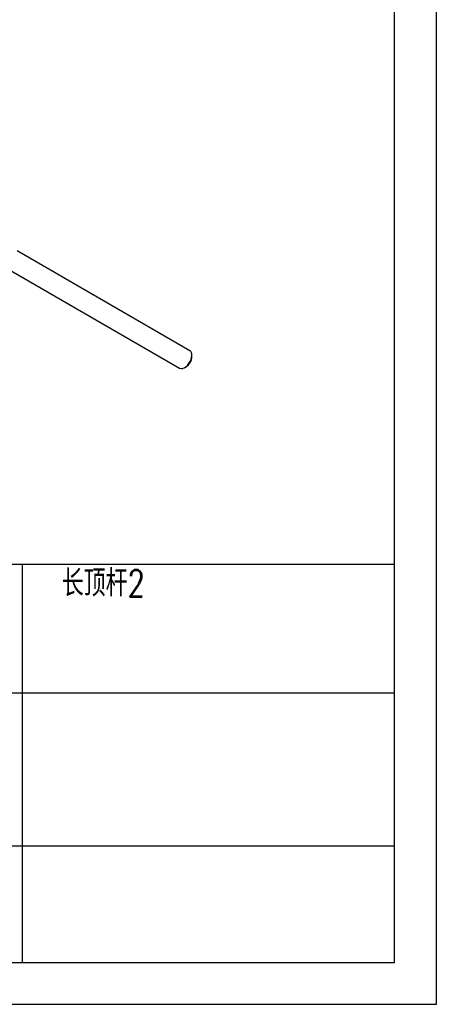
# Model space of a CAD drawing. Header units: millimetres. Extents: x 0 to 297, y 0 to 210.
# Tile 9 of 10: x 247 to 297, y 0 to 117. Entities that reach past the tile are written whole.
import ezdxf

# ---------------------------------------------------------------- set-up
doc = ezdxf.new("R2010")
doc.units = ezdxf.units.MM
doc.layers.add('图层0', color=7, linetype='Continuous', lineweight=25)
doc.styles.add('SLDTEXTSTYLE1', font='TXT', dxfattribs={"width": 0.75, "bigfont": 'bigfont'})

msp = doc.modelspace()

# ---------------------------------------------------------------- linework, layer by layer
at = {"color": 7, "linetype": 'Continuous', "lineweight": 25}
for p, q in [((267.53, 77.991), (246.919, 89.89)), ((245.719, 87.811), (266.33, 75.913)), ((267.778, 77.197), (267.778, 77.442)), ((266.93, 75.972), (267.142, 76.095))]:
    msp.add_line(p, q, dxfattribs=at)
at = {"color": 7, "linetype": 'Continuous', "lineweight": 25, "flags": 128}
msp.add_lwpolyline([(266.33, 75.913), (266.348, 75.903), (266.506, 75.858), (266.687, 75.873), (266.881, 75.945), (267.077, 76.072), (267.266, 76.246), (267.437, 76.458), (267.58, 76.697), (267.688, 76.95), (267.756, 77.203), (267.778, 77.442)], dxfattribs=at)
at = {"color": 7, "linetype": 'Continuous', "lineweight": 25}
for centre, radius, start, end in [((267.196, 77.509), 0.586, 353.38011, 55.30771), ((266.418, 77.247), 1.362, 302.14011, 357.86527)]:
    msp.add_arc(centre, radius, start, end, dxfattribs=at)
at = {"layer": '图层0'}
for p, q in [((297, 0), (297, 210)), ((292, 4.983), (292, 204.983)), ((292, 52.5), (5, 52.5)), ((247.5, 52.5), (247.5, 4.983)), ((221.353, 37.151), (292, 37.151)), ((221.353, 18.909), (292, 18.909)), ((5, 4.983), (292, 4.983)), ((0, 0), (297, 0))]:
    msp.add_line(p, q, dxfattribs=at)

# ---------------------------------------------------------------- texts
at = {"layer": '图层0', "insert": (252.251, 51.846), "char_height": 3.175, "attachment_point": 1, "style": 'SLDTEXTSTYLE1'}
msp.add_mtext('长顶杆2', dxfattribs=at)

doc.saveas('drawing.dxf')
